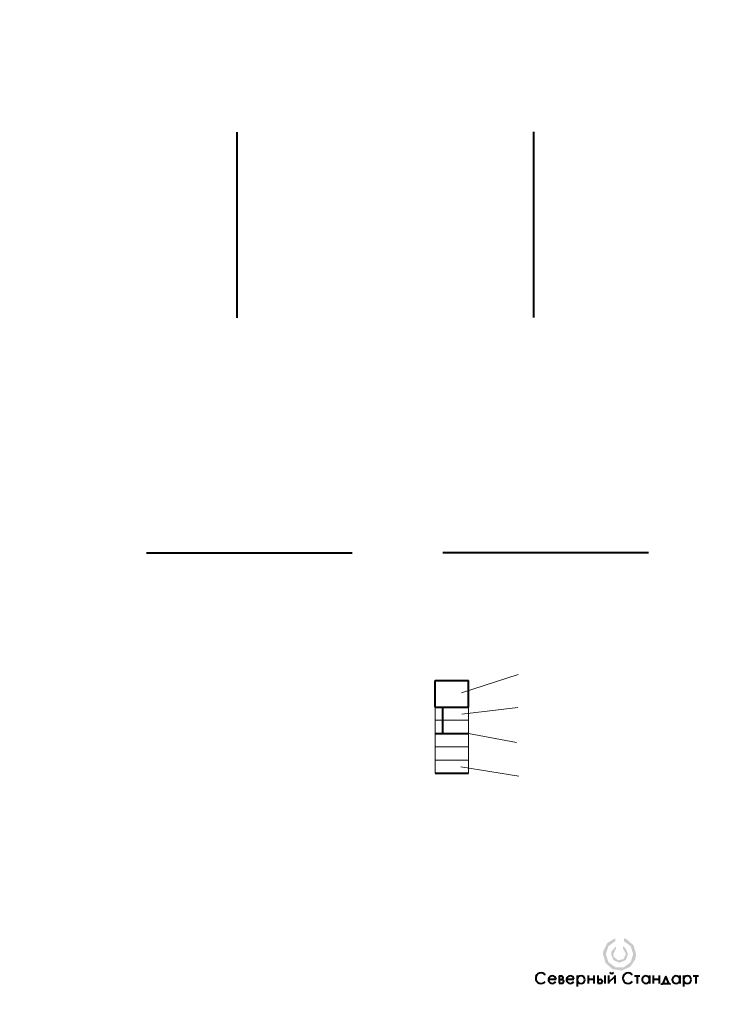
# Model space of a CAD drawing. Header units: millimetres. Extents: x 0 to 210, y 0 to 297.
import ezdxf

# ---------------------------------------------------------------- set-up
doc = ezdxf.new("R2010")
doc.units = ezdxf.units.MM
for name, pattern in [('K5LT32768', [0]), ('K5LT_BASIC', [0]), ('K5LT_THIN', [0])]:
    doc.linetypes.add(name, pattern=pattern)

# ---------------------------------------------------------------- blocks, each defined once
blk = doc.blocks.new('U1')
at = {"linetype": 'K5LT_BASIC', "lineweight": 40}
for p, q in [((125.26, 97.68), (135.26, 97.68)), ((125.26, 89.68), (125.26, 97.68)), ((135.26, 89.68), (135.26, 97.68)), ((125.26, 89.68), (135.26, 89.68)), ((125.26, 81.68), (135.26, 81.68)), ((125.26, 69.68), (135.26, 69.68))]:
    blk.add_line(p, q, dxfattribs=at)
at = {"linetype": 'K5LT_THIN', "lineweight": 18}
for p, q in [((125.26, 85.68), (125.26, 89.68)), ((135.26, 85.68), (135.26, 89.68)), ((125.26, 85.68), (135.26, 85.68)), ((125.26, 81.68), (125.26, 85.68)), ((135.26, 81.68), (135.26, 85.68)), ((125.26, 77.68), (125.26, 81.68)), ((135.26, 77.68), (135.26, 81.68)), ((125.26, 73.68), (125.26, 77.68)), ((125.26, 77.68), (135.26, 77.68)), ((135.26, 73.68), (135.26, 77.68)), ((125.26, 69.68), (125.26, 73.68)), ((125.26, 73.68), (135.26, 73.68)), ((135.26, 69.68), (135.26, 73.68))]:
    blk.add_line(p, q, dxfattribs=at)
blk = doc.blocks.new('U5')
at = {"linetype": 'K5LT_BASIC', "lineweight": 40}
for p, q in [((125.26, 97.68), (135.26, 97.68)), ((125.26, 89.68), (125.26, 97.68)), ((135.26, 89.68), (135.26, 97.68)), ((125.26, 89.68), (135.26, 89.68)), ((125.26, 81.68), (135.26, 81.68)), ((125.26, 69.68), (135.26, 69.68))]:
    blk.add_line(p, q, dxfattribs=at)
at = {"linetype": 'K5LT_THIN', "lineweight": 18}
for p, q in [((125.26, 85.68), (125.26, 89.68)), ((135.26, 85.68), (135.26, 89.68)), ((125.26, 85.68), (135.26, 85.68)), ((125.26, 81.68), (125.26, 85.68)), ((135.26, 81.68), (135.26, 85.68)), ((125.26, 77.68), (125.26, 81.68)), ((135.26, 77.68), (135.26, 81.68)), ((125.26, 73.68), (125.26, 77.68)), ((125.26, 77.68), (135.26, 77.68)), ((135.26, 73.68), (135.26, 77.68)), ((125.26, 69.68), (125.26, 73.68)), ((125.26, 73.68), (135.26, 73.68)), ((135.26, 69.68), (135.26, 73.68))]:
    blk.add_line(p, q, dxfattribs=at)
blk = doc.blocks.new('U8')
for points in [[(182.13, 19.94), (182.13, 19.05), (184.18, 17.55), (184.96, 15.13), (184.96, 15.12), (184.18, 12.71), (182.14, 11.2), (179.6, 11.18), (177.53, 12.65), (176.7, 15.05), (176.7, 15.12), (177.48, 17.54), (179.53, 19.04), (179.56, 19.05), (179.56, 19.94), (177.16, 18.5), (175.92, 15.99), (175.85, 15.12), (176.63, 12.44), (178.73, 10.6), (181.5, 10.18), (184.06, 11.31), (185.6, 13.65), (185.82, 15.12), (185.04, 17.81), (182.93, 19.65)], [(181.91, 17.46), (181.91, 16.7), (182.74, 15.26), (182.74, 15.12), (182.02, 13.63), (180.39, 13.27), (179.1, 14.32), (178.93, 15.12), (179.65, 16.62), (179.77, 16.71), (179.77, 17.46), (178.42, 16), (178.27, 15.12), (179.03, 13.29), (180.88, 12.55), (182.7, 13.36), (183.4, 15.12), (182.63, 16.95)]]:
    blk.add_hatch(color=256).paths.add_polyline_path(points)
at = {"linetype": 'K5LT32768', "lineweight": 40}
for p, q in [((159.41, 7.57), (161.69, 7.57)), ((162.67, 8.55), (162.67, 6.35)), ((162.67, 8.55), (163.45, 8.55)), ((162.67, 7.5), (163.45, 7.5)), ((162.67, 6.35), (163.45, 6.35)), ((164.81, 7.57), (167.09, 7.57)), ((168.08, 8.66), (168.08, 5.37)), ((171.38, 8.64), (171.38, 6.25)), ((171.38, 7.55), (173.13, 7.55)), ((173.13, 8.64), (173.13, 6.25)), ((174.3, 8.64), (174.3, 6.35)), ((174.3, 7.5), (175.08, 7.5)), ((174.3, 6.35), (175.08, 6.35)), ((176.4, 8.64), (176.4, 6.25)), ((177.52, 8.64), (177.52, 6.25)), ((177.52, 6.56), (179.37, 8.35)), ((179.37, 8.64), (179.37, 6.25)), ((185.38, 8.54), (186.98, 8.54)), ((186.19, 8.54), (186.19, 6.25)), ((189.86, 8.64), (189.86, 6.25)), ((191, 8.64), (191, 6.25)), ((191, 7.55), (192.74, 7.55)), ((192.74, 8.64), (192.74, 6.25)), ((193.61, 5.89), (193.61, 6.32)), ((193.61, 6.32), (195.96, 6.32)), ((194.8, 8.51), (193.86, 6.32)), ((195.74, 6.32), (194.8, 8.51)), ((195.96, 6.32), (195.96, 5.93)), ((199, 8.64), (199, 6.25)), ((200.12, 8.66), (200.12, 5.37)), ((203, 8.54), (204.59, 8.54)), ((203.8, 8.54), (203.8, 6.25))]:
    blk.add_line(p, q, dxfattribs=at)
for centre, radius, start, end in [((157.18, 7.89), 1.62, 37.074, 321.6008), ((178.47, 10.14), 0.84, 216.4819, 323.681), ((183.45, 7.89), 1.62, 37.074, 321.6008), ((160.55, 7.43), 1.15, 7.3391, 332.5516), ((163.27, 8.03), 0.541, 281.1083, 70.9439), ((163.45, 6.92), 0.579, 270, 90), ((165.95, 7.43), 1.15, 7.3391, 332.5516), ((169.22, 7.43), 1.15, 0, 180), ((169.22, 7.43), 1.15, 180, 0), ((175.08, 6.92), 0.579, 270, 90), ((188.75, 7.43), 1.15, 7.3391, 3.7582), ((197.88, 7.43), 1.15, 7.3391, 3.7582), ((201.26, 7.43), 1.15, 0, 180), ((201.26, 7.43), 1.15, 180, 0)]:
    blk.add_arc(centre, radius, start, end, dxfattribs=at)

msp = doc.modelspace()

# ---------------------------------------------------------------- linework, layer by layer
at = {"linetype": 'K5LT_BASIC', "lineweight": 40}
for p, q in [((65.49, 263.1), (65.49, 207.1)), ((154.85, 263.15), (154.85, 207.15)), ((100.19, 136.1), (38.19, 136.1)), ((189.55, 136.15), (127.55, 136.15)), ((127.47, 89.68), (127.47, 81.68))]:
    msp.add_line(p, q, dxfattribs=at)
at = {"linetype": 'K5LT_THIN', "lineweight": 18}
for p, q in [((133.16, 93.92), (150.3, 99.44)), ((133.31, 87.52), (150.19, 89.53)), ((135.26, 81.68), (149.73, 78.97)), ((132.97, 71.68), (150.48, 68.85))]:
    msp.add_line(p, q, dxfattribs=at)

# ---------------------------------------------------------------- block references
for name in ['U1', 'U5', 'U8']:
    msp.add_blockref(name, (0, 0))

doc.saveas('drawing.dxf')
